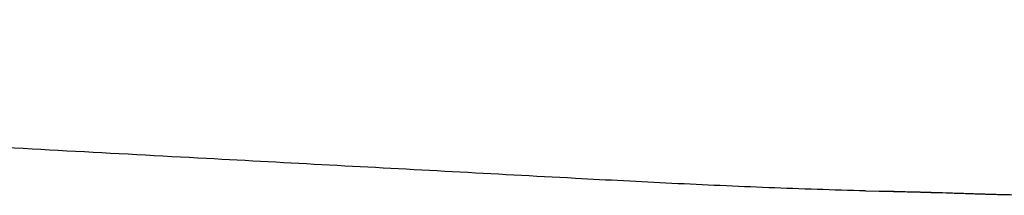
# Model space of a CAD drawing. Header units: millimetres. Extents: x 8 to 885, y 12 to 392.
# Tile 17 of 38: x 343.21 to 376.93, y 337.31 to 343.32. Entities that reach past the tile are written whole.
import ezdxf

# ---------------------------------------------------------------- set-up
doc = ezdxf.new("R2010")
doc.units = ezdxf.units.MM

msp = doc.modelspace()

# ---------------------------------------------------------------- linework, layer by layer
at = {"color": 7, "linetype": 'Continuous', "lineweight": 30}
for p, q in [((372.175, 337.472), (372.642, 337.46)), ((372.642, 337.464), (372.642, 337.457)), ((372.642, 337.46), (372.899, 337.454))]:
    msp.add_line(p, q, dxfattribs=at)
for points, knots in [([(269.703, 343.321), (271.068, 343.222), (273.799, 343.025), (277.895, 342.745), (281.992, 342.474), (286.089, 342.211), (290.186, 341.954), (294.284, 341.702), (299.519, 341.382), (305.894, 341.004), (313.407, 340.57), (321.604, 340.108), (330.485, 339.619), (340.049, 339.098), (347.827, 338.678), (353.821, 338.355), (358.029, 338.13), (361.386, 337.948), (363.892, 337.815), (365.546, 337.732), (367.202, 337.654), (368.859, 337.584), (370.516, 337.523), (371.622, 337.491), (372.175, 337.476)], [0, 0, 0, 0, 0.0400076, 0.0800108, 0.1200107, 0.1600084, 0.2000048, 0.2400006, 0.2799964, 0.3533216, 0.4266458, 0.4999683, 0.5932848, 0.686599, 0.7799125, 0.8209701, 0.8620274, 0.9030902, 0.9192284, 0.9353711, 0.9515187, 0.967672, 0.983832, 1, 1, 1, 1]), ([(372.899, 337.458), (373.238, 337.449), (373.915, 337.432), (374.667, 337.409), (375.154, 337.394), (375.377, 337.387), (375.604, 337.379), (375.783, 337.374), (375.914, 337.369), (375.991, 337.367), (376.066, 337.365), (376.149, 337.362), (376.238, 337.359), (376.329, 337.356), (376.411, 337.354), (376.483, 337.352), (376.549, 337.35), (376.618, 337.348), (376.693, 337.346), (376.777, 337.344), (376.86, 337.342), (376.943, 337.34), (377.13, 337.336), (377.316, 337.333), (377.495, 337.33), (377.562, 337.329), (377.625, 337.328), (377.689, 337.327), (377.765, 337.325), (377.853, 337.324), (377.955, 337.323), (378.069, 337.322), (378.196, 337.32), (378.336, 337.319), (378.485, 337.318), (378.634, 337.317), (378.778, 337.316), (378.907, 337.315), (379.023, 337.315), (379.127, 337.315), (379.22, 337.314), (379.302, 337.314), (379.354, 337.314), (379.378, 337.314)], [0, 0, 0, 0, 0.1568904, 0.3135305, 0.3480157, 0.3825227, 0.4170574, 0.4531362, 0.4655053, 0.4774609, 0.4890028, 0.5002017, 0.5159691, 0.5300043, 0.5426001, 0.553755, 0.5634678, 0.572869, 0.5857255, 0.5985871, 0.6114536, 0.6243247, 0.6372002, 0.6979524, 0.7101121, 0.7200526, 0.7293379, 0.7392289, 0.7497253, 0.7643858, 0.7800837, 0.7968182, 0.8170916, 0.8387001, 0.8619267, 0.8858264, 0.9079353, 0.9282547, 0.9457755, 0.9617086, 0.9760559, 0.9888191, 1, 1, 1, 1]), ([(372.899, 337.454), (373.209, 337.446), (373.828, 337.431), (374.456, 337.414), (374.775, 337.405), (374.784, 337.405)], [0, 0, 0, 0, 0.4932714, 0.9853624, 1, 1, 1, 1])]:
    msp.add_open_spline(points, degree=3, knots=knots, dxfattribs=at)

doc.saveas('drawing.dxf')
